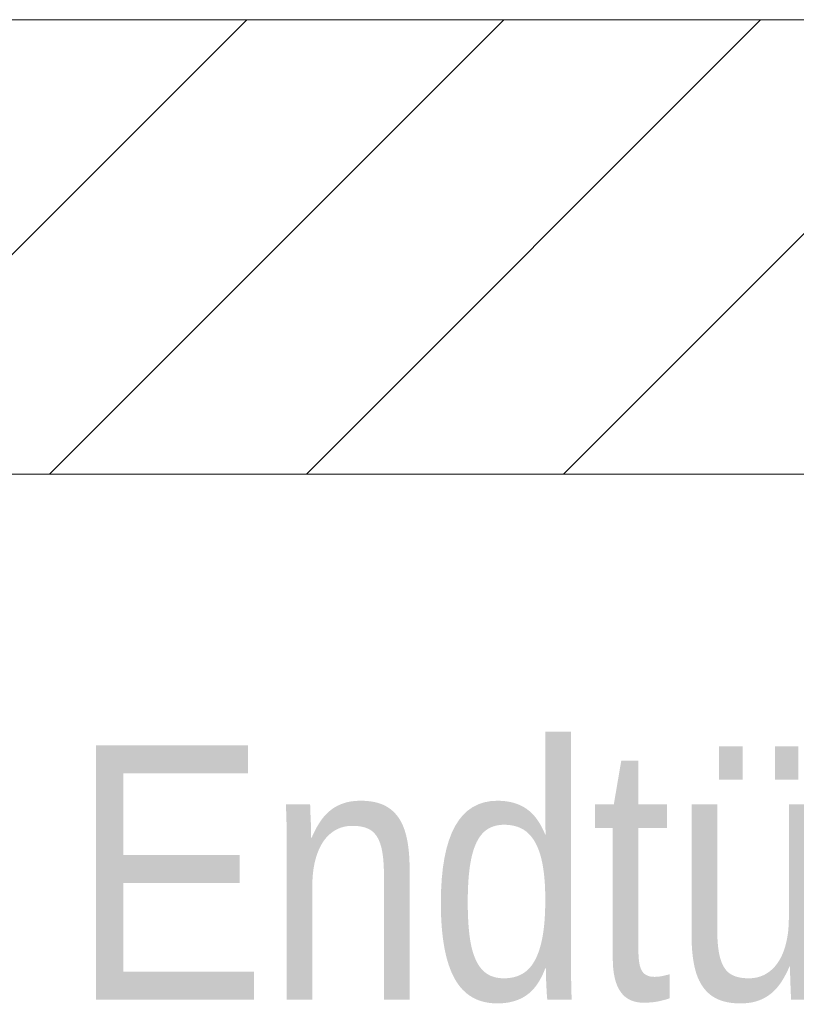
# Model space of a CAD drawing. Extents: x -620 to 3480, y 62 to 1102.
# Tile 126 of 256: x 172.17 to 176.44, y 733.52 to 738.94. Entities that reach past the tile are written whole.
import ezdxf
from ezdxf.lldxf.tags import DXFTag

# ---------------------------------------------------------------- set-up
doc = ezdxf.new("R2010")
doc.units = 0
doc.layers.get('0').update_dxf_attribs({"lineweight": 13})
doc.layers.add('E_Detail_Beschriftung', color=7, linetype='Continuous', lineweight=13, true_color=0x009900)
doc.layers.add('E_Detail_Wandschraffur', color=7, linetype='Continuous', lineweight=5, true_color=0xc0c0c0)
doc.layers.add('E_Detail_Linie_Text_Bem', color=7, linetype='Continuous', lineweight=13)
doc.styles.get("Standard").update_dxf_attribs({"font": 'ARIALN.TTF'})
tags = doc.linetypes.add('fein_strichliert', pattern=[4, 1, -2, 1]).pattern_tags.tags
tags[8:9] = [DXFTag(74, 4), DXFTag(75, 0), DXFTag(340, '0'), DXFTag(46, 0.0), DXFTag(50, 0.0), DXFTag(44, 0.0), DXFTag(45, 0.0)]
tags[6:7] = [DXFTag(74, 4), DXFTag(75, 0), DXFTag(340, '0'), DXFTag(46, 0.0), DXFTag(50, 0.0), DXFTag(44, 0.0), DXFTag(45, 0.0)]
tags[4:5] = [DXFTag(74, 4), DXFTag(75, 0), DXFTag(340, '0'), DXFTag(46, 0.0), DXFTag(50, 0.0), DXFTag(44, 0.0), DXFTag(45, 0.0)]

# ---------------------------------------------------------------- blocks, each defined once
blk = doc.blocks.new('Referenz-A06G9SU08I')
at = {"layer": 'E_Detail_Linie_Text_Bem', "linetype": 'Continuous', "ltscale": 0.13}
for p, q in [((180.8832, 738.94), (129.5562, 738.94)), ((129.5562, 736.44), (178.3832, 736.44)), ((139.9485, 736.44), (180.8832, 736.44))]:
    blk.add_line(p, q, dxfattribs=at)
at = {"layer": 'E_Detail_Wandschraffur', "linetype": 'ByBlock', "ltscale": 0.13}
for p, q in [((170.9155, 736.44), (173.4155, 738.94)), ((173.7439, 736.44), (176.2439, 738.94))]:
    blk.add_line(p, q, dxfattribs=at)
at = {"layer": 'E_Detail_Wandschraffur', "linetype": 'fein_strichliert', "ltscale": 0.13}
for p, q in [((172.3297, 736.44), (174.8297, 738.94)), ((175.1581, 736.44), (177.6581, 738.94))]:
    blk.add_line(p, q, dxfattribs=at)
at = {"layer": 'E_Detail_Beschriftung', "linetype": 'Continuous', "ltscale": 0.13, "insert": (172.4546, 734.9487), "char_height": 1.4, "attachment_point": 1}
blk.add_mtext('{\\fArial Narrow;Endtülle}', dxfattribs=at)

msp = doc.modelspace()

# ---------------------------------------------------------------- block references
at = {"color": 8, "lineweight": 25, "ltscale": 0.25, "true_color": 0x808080}
msp.add_blockref('Referenz-A06G9SU08I', (0, 0), dxfattribs=at)

doc.saveas('drawing.dxf')
